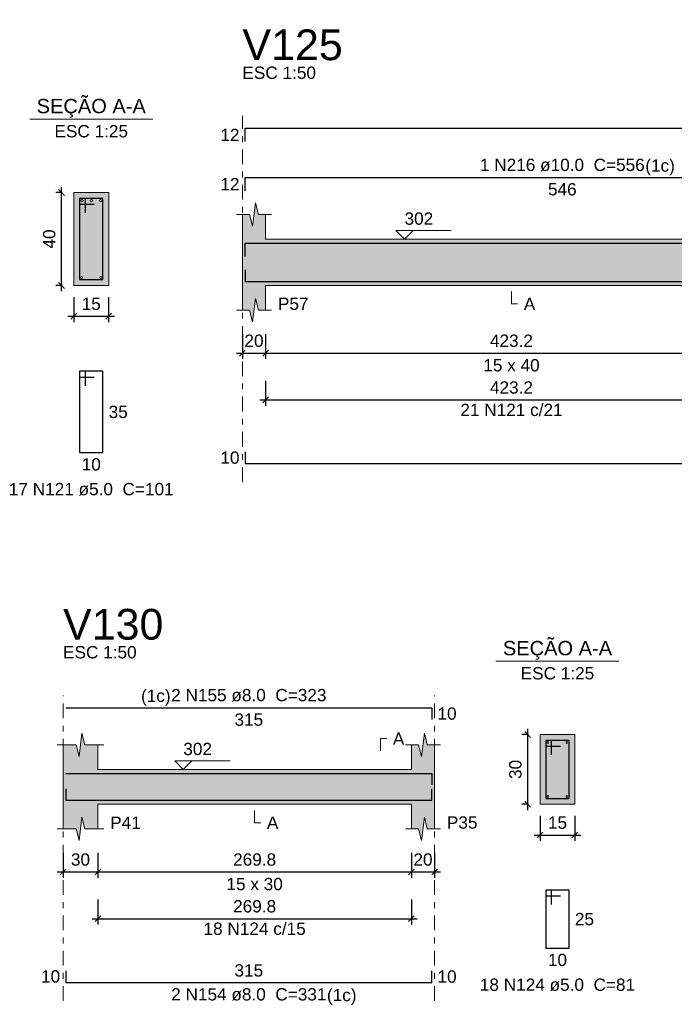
# Model space of a CAD drawing. Header units: millimetres. Extents: x 0 to 119, y 0 to 84.
# Tile 26 of 34: x 71 to 82, y 24 to 41. Entities that reach past the tile are written whole.
import ezdxf

# ---------------------------------------------------------------- set-up
doc = ezdxf.new("R2010")
doc.units = ezdxf.units.MM
doc.header["$MEASUREMENT"] = 0
doc.linetypes.add('DASHDOT', pattern=[2.54, 1.27, -0.635, 0, -0.635])
doc.linetypes.add('NULL', pattern=[0])
doc.layers.get('0').update_dxf_attribs({"lineweight": 18})
for name, color, linetype, lineweight in [('Descrição da armadura', 7, 'Continuous', 0), ('DT-Barras na forma', 2, 'Continuous', 30), ('DT-Barras no corte', 5, 'Continuous', 5), ('DT-Barras rebatidas', 2, 'Continuous', 30), ('DT-Cotas', 9, 'Continuous', 5), ('DT-Forma', 5, 'Continuous', 5), ('DT-Hachura forma vigas', 254, 'Continuous', 5), ('DT-Hachura seção vigas', 254, 'Continuous', 5), ('DT-Pontilhado', 9, 'DASHDOT', 5), ('DT-Textos', 7, 'Continuous', 5), ('DT-Título', 3, 'Continuous', 20), ('Textos armaduras', 7, 'Continuous', 0)]:
    doc.layers.add(name, color=color, linetype=linetype, lineweight=lineweight)
doc.styles.add('Arial', font='txt')
doc.dimstyles.new('UM_25.000000', dxfattribs={"dimtxt": 0.18, "dimasz": 0.1, "dimexe": 0.1, "dimexo": 0.2, "dimgap": 0, "dimtad": 1, "dimtih": 1, "dimtoh": 1, "dimdec": 1, "dimlfac": 25, "dimzin": 0, "dimdsep": 46, "dimtxsty": 'Standard', "dimcen": 0.09, "dimdle": 0.1, "dimadec": 1, "dimazin": 2, "dimtfac": 1, "dimtdec": 4, "dimtofl": 0, "dimtmove": 0, "dimatfit": 3, "dimfxl": 1, "dimtolj": 1, "dimarcsym": 0})
doc.dimstyles.new('UM_50.000000', dxfattribs={"dimtxt": 0.18, "dimasz": 0.1, "dimexe": 0.1, "dimexo": 0.2, "dimgap": 0, "dimtad": 1, "dimtih": 1, "dimtoh": 1, "dimdec": 1, "dimlfac": 50, "dimzin": 0, "dimdsep": 46, "dimtxsty": 'Standard', "dimcen": 0.09, "dimdle": 0.1, "dimadec": 1, "dimazin": 2, "dimtfac": 1, "dimtdec": 4, "dimtofl": 0, "dimtmove": 0, "dimatfit": 3, "dimfxl": 1, "dimtolj": 1, "dimarcsym": 0})

# ---------------------------------------------------------------- blocks, each defined once
blk = doc.blocks.new('_Oblique')
at = {"color": 0, "linetype": 'ByBlock', "lineweight": -2}
blk.add_line((-0.5, -0.5), (0.5, 0.5), dxfattribs=at)
blk = doc.blocks.new('*D214')
at = {"layer": 'Defpoints', "color": 0}
for p in [(71.532, 37.992), (71.743, 37.992), (71.743, 36.392)]:
    blk.add_point(p, dxfattribs=at)
at = {"layer": 'DT-Cotas', "color": 0, "lineweight": -2}
for p, q in [((71.543, 37.992), (71.432, 37.992)), ((71.532, 36.292), (71.532, 38.092)), ((71.543, 36.392), (71.432, 36.392))]:
    blk.add_line(p, q, dxfattribs=at)
at = {"layer": 'DT-Cotas', "color": 0, "lineweight": -2, "xscale": 0.1, "yscale": 0.1, "zscale": 0.1}
for p, rotation in [((71.532, 37.992), 90), ((71.532, 36.392), 270)]:
    blk.add_blockref('_Oblique', p, dxfattribs=dict(at, rotation=rotation))
at = {"layer": 'DT-Cotas', "color": 7, "insert": (71.32, 37.192), "char_height": 0.2118, "attachment_point": 5, "rotation": 90, "style": 'Arial'}
blk.add_mtext('\\A1;40', dxfattribs=at)
blk = doc.blocks.new('*D215')
at = {"layer": 'Defpoints', "color": 0}
for p in [(71.743, 36.392), (72.343, 36.392), (72.343, 35.862)]:
    blk.add_point(p, dxfattribs=at)
at = {"layer": 'DT-Cotas', "color": 0, "lineweight": -2}
for p, q in [((71.743, 36.192), (71.743, 35.762)), ((72.343, 36.192), (72.343, 35.762)), ((71.643, 35.862), (72.443, 35.862))]:
    blk.add_line(p, q, dxfattribs=at)
at = {"layer": 'DT-Cotas', "color": 0, "lineweight": -2, "xscale": 0.1, "yscale": 0.1, "zscale": 0.1, "rotation": 180}
blk.add_blockref('_Oblique', (71.743, 35.862), dxfattribs=at)
at = {"layer": 'DT-Cotas', "color": 0, "lineweight": -2, "xscale": 0.1, "yscale": 0.1, "zscale": 0.1}
blk.add_blockref('_Oblique', (72.343, 35.862), dxfattribs=at)
at = {"layer": 'DT-Cotas', "color": 7, "insert": (72.043, 36.074), "char_height": 0.2118, "attachment_point": 5, "rotation": 0.0057, "style": 'Arial'}
blk.add_mtext('\\A1;15', dxfattribs=at)
blk = doc.blocks.new('*D217')
at = {"layer": 'Defpoints', "color": 0}
for p in [(74.645, 35.756), (75.045, 35.756), (75.045, 35.227)]:
    blk.add_point(p, dxfattribs=at)
at = {"layer": 'DT-Cotas', "color": 0, "lineweight": -2}
for p, q in [((74.645, 35.556), (74.645, 35.127)), ((75.045, 35.556), (75.045, 35.127)), ((74.545, 35.227), (75.145, 35.227))]:
    blk.add_line(p, q, dxfattribs=at)
at = {"layer": 'DT-Cotas', "color": 0, "lineweight": -2, "xscale": 0.1, "yscale": 0.1, "zscale": 0.1, "rotation": 180}
blk.add_blockref('_Oblique', (74.645, 35.227), dxfattribs=at)
at = {"layer": 'DT-Cotas', "color": 0, "lineweight": -2, "xscale": 0.1, "yscale": 0.1, "zscale": 0.1}
blk.add_blockref('_Oblique', (75.045, 35.227), dxfattribs=at)
at = {"layer": 'DT-Cotas', "color": 7, "insert": (74.845, 35.439), "char_height": 0.2118, "attachment_point": 5, "rotation": 0.0057, "style": 'Arial'}
blk.add_mtext('\\A1;20', dxfattribs=at)
blk = doc.blocks.new('*D218')
at = {"layer": 'Defpoints', "color": 0}
for p in [(75.045, 35.756), (83.509, 35.756), (83.509, 35.227)]:
    blk.add_point(p, dxfattribs=at)
at = {"layer": 'DT-Cotas', "color": 0, "lineweight": -2}
for p, q in [((75.045, 35.556), (75.045, 35.127)), ((83.509, 35.556), (83.509, 35.127)), ((74.945, 35.227), (83.609, 35.227))]:
    blk.add_line(p, q, dxfattribs=at)
at = {"layer": 'DT-Cotas', "color": 0, "lineweight": -2, "xscale": 0.1, "yscale": 0.1, "zscale": 0.1, "rotation": 180}
blk.add_blockref('_Oblique', (75.045, 35.227), dxfattribs=at)
at = {"layer": 'DT-Cotas', "color": 0, "lineweight": -2, "xscale": 0.1, "yscale": 0.1, "zscale": 0.1}
blk.add_blockref('_Oblique', (83.509, 35.227), dxfattribs=at)
at = {"layer": 'DT-Cotas', "color": 7, "insert": (79.277, 35.439), "char_height": 0.2118, "attachment_point": 5, "rotation": 0.0057, "style": 'Arial'}
blk.add_mtext('\\A1;423.2', dxfattribs=at)
blk = doc.blocks.new('*D224')
at = {"layer": 'Defpoints', "color": 0}
for p in [(75.045, 34.951), (83.509, 34.951), (83.509, 34.422)]:
    blk.add_point(p, dxfattribs=at)
at = {"layer": 'DT-Cotas', "color": 0, "lineweight": -2}
for p, q in [((75.045, 34.751), (75.045, 34.322)), ((83.509, 34.751), (83.509, 34.322)), ((74.945, 34.422), (83.609, 34.422))]:
    blk.add_line(p, q, dxfattribs=at)
at = {"layer": 'DT-Cotas', "color": 0, "lineweight": -2, "xscale": 0.1, "yscale": 0.1, "zscale": 0.1, "rotation": 180}
blk.add_blockref('_Oblique', (75.045, 34.422), dxfattribs=at)
at = {"layer": 'DT-Cotas', "color": 0, "lineweight": -2, "xscale": 0.1, "yscale": 0.1, "zscale": 0.1}
blk.add_blockref('_Oblique', (83.509, 34.422), dxfattribs=at)
at = {"layer": 'DT-Cotas', "color": 7, "insert": (79.277, 34.634), "char_height": 0.2118, "attachment_point": 5, "rotation": 0.0057, "style": 'Arial'}
blk.add_mtext('\\A1;423.2', dxfattribs=at)
blk = doc.blocks.new('*D262')
at = {"layer": 'Defpoints', "color": 0}
for p in [(71.558, 26.824), (72.158, 26.824), (72.158, 26.294)]:
    blk.add_point(p, dxfattribs=at)
at = {"layer": 'DT-Cotas', "color": 0, "lineweight": -2}
for p, q in [((71.558, 26.624), (71.558, 26.194)), ((72.158, 26.624), (72.158, 26.194)), ((71.458, 26.294), (72.258, 26.294))]:
    blk.add_line(p, q, dxfattribs=at)
at = {"layer": 'DT-Cotas', "color": 0, "lineweight": -2, "xscale": 0.1, "yscale": 0.1, "zscale": 0.1, "rotation": 180}
blk.add_blockref('_Oblique', (71.558, 26.294), dxfattribs=at)
at = {"layer": 'DT-Cotas', "color": 0, "lineweight": -2, "xscale": 0.1, "yscale": 0.1, "zscale": 0.1}
blk.add_blockref('_Oblique', (72.158, 26.294), dxfattribs=at)
at = {"layer": 'DT-Cotas', "color": 7, "insert": (71.858, 26.506), "char_height": 0.2118, "attachment_point": 5, "rotation": 0.0057, "style": 'Arial'}
blk.add_mtext('\\A1;30', dxfattribs=at)
blk = doc.blocks.new('*D263')
at = {"layer": 'Defpoints', "color": 0}
for p in [(72.158, 26.824), (77.554, 26.824), (77.554, 26.294)]:
    blk.add_point(p, dxfattribs=at)
at = {"layer": 'DT-Cotas', "color": 0, "lineweight": -2}
for p, q in [((72.158, 26.624), (72.158, 26.194)), ((77.554, 26.624), (77.554, 26.194)), ((72.058, 26.294), (77.654, 26.294))]:
    blk.add_line(p, q, dxfattribs=at)
at = {"layer": 'DT-Cotas', "color": 0, "lineweight": -2, "xscale": 0.1, "yscale": 0.1, "zscale": 0.1, "rotation": 180}
blk.add_blockref('_Oblique', (72.158, 26.294), dxfattribs=at)
at = {"layer": 'DT-Cotas', "color": 0, "lineweight": -2, "xscale": 0.1, "yscale": 0.1, "zscale": 0.1}
blk.add_blockref('_Oblique', (77.554, 26.294), dxfattribs=at)
at = {"layer": 'DT-Cotas', "color": 7, "insert": (74.856, 26.506), "char_height": 0.2118, "attachment_point": 5, "style": 'Arial'}
blk.add_mtext('\\A1;269.8', dxfattribs=at)
blk = doc.blocks.new('*D264')
at = {"layer": 'Defpoints', "color": 0}
for p in [(77.554, 26.824), (77.954, 26.824), (77.954, 26.294)]:
    blk.add_point(p, dxfattribs=at)
at = {"layer": 'DT-Cotas', "color": 0, "lineweight": -2}
for p, q in [((77.554, 26.624), (77.554, 26.194)), ((77.954, 26.624), (77.954, 26.194)), ((77.454, 26.294), (78.054, 26.294))]:
    blk.add_line(p, q, dxfattribs=at)
at = {"layer": 'DT-Cotas', "color": 0, "lineweight": -2, "xscale": 0.1, "yscale": 0.1, "zscale": 0.1, "rotation": 180}
blk.add_blockref('_Oblique', (77.554, 26.294), dxfattribs=at)
at = {"layer": 'DT-Cotas', "color": 0, "lineweight": -2, "xscale": 0.1, "yscale": 0.1, "zscale": 0.1}
blk.add_blockref('_Oblique', (77.954, 26.294), dxfattribs=at)
at = {"layer": 'DT-Cotas', "color": 7, "insert": (77.754, 26.506), "char_height": 0.2118, "attachment_point": 5, "rotation": 0.0057, "style": 'Arial'}
blk.add_mtext('\\A1;20', dxfattribs=at)
blk = doc.blocks.new('*D265')
at = {"layer": 'Defpoints', "color": 0}
for p in [(79.557, 28.659), (79.769, 28.659), (79.769, 27.459)]:
    blk.add_point(p, dxfattribs=at)
at = {"layer": 'DT-Cotas', "color": 0, "lineweight": -2}
for p, q in [((79.569, 28.659), (79.457, 28.659)), ((79.557, 27.359), (79.557, 28.759)), ((79.569, 27.459), (79.457, 27.459))]:
    blk.add_line(p, q, dxfattribs=at)
at = {"layer": 'DT-Cotas', "color": 0, "lineweight": -2, "xscale": 0.1, "yscale": 0.1, "zscale": 0.1}
for p, rotation in [((79.557, 28.659), 90), ((79.557, 27.459), 270)]:
    blk.add_blockref('_Oblique', p, dxfattribs=dict(at, rotation=rotation))
at = {"layer": 'DT-Cotas', "color": 7, "insert": (79.345, 28.059), "char_height": 0.2118, "attachment_point": 5, "rotation": 90, "style": 'Arial'}
blk.add_mtext('\\A1;30', dxfattribs=at)
blk = doc.blocks.new('*D266')
at = {"layer": 'Defpoints', "color": 0}
for p in [(79.769, 27.459), (80.369, 27.459), (80.369, 26.929)]:
    blk.add_point(p, dxfattribs=at)
at = {"layer": 'DT-Cotas', "color": 0, "lineweight": -2}
for p, q in [((79.769, 27.259), (79.769, 26.829)), ((80.369, 27.259), (80.369, 26.829)), ((79.669, 26.929), (80.469, 26.929))]:
    blk.add_line(p, q, dxfattribs=at)
at = {"layer": 'DT-Cotas', "color": 0, "lineweight": -2, "xscale": 0.1, "yscale": 0.1, "zscale": 0.1, "rotation": 180}
blk.add_blockref('_Oblique', (79.769, 26.929), dxfattribs=at)
at = {"layer": 'DT-Cotas', "color": 0, "lineweight": -2, "xscale": 0.1, "yscale": 0.1, "zscale": 0.1}
blk.add_blockref('_Oblique', (80.369, 26.929), dxfattribs=at)
at = {"layer": 'DT-Cotas', "color": 7, "insert": (80.069, 27.141), "char_height": 0.2118, "attachment_point": 5, "rotation": 0.0057, "style": 'Arial'}
blk.add_mtext('\\A1;15', dxfattribs=at)
blk = doc.blocks.new('*D267')
at = {"layer": 'Defpoints', "color": 0}
for p in [(72.158, 26.019), (77.554, 26.019), (77.554, 25.489)]:
    blk.add_point(p, dxfattribs=at)
at = {"layer": 'DT-Cotas', "color": 0, "lineweight": -2}
for p, q in [((72.158, 25.819), (72.158, 25.389)), ((77.554, 25.819), (77.554, 25.389)), ((72.058, 25.489), (77.654, 25.489))]:
    blk.add_line(p, q, dxfattribs=at)
at = {"layer": 'DT-Cotas', "color": 0, "lineweight": -2, "xscale": 0.1, "yscale": 0.1, "zscale": 0.1, "rotation": 180}
blk.add_blockref('_Oblique', (72.158, 25.489), dxfattribs=at)
at = {"layer": 'DT-Cotas', "color": 0, "lineweight": -2, "xscale": 0.1, "yscale": 0.1, "zscale": 0.1}
blk.add_blockref('_Oblique', (77.554, 25.489), dxfattribs=at)
at = {"layer": 'DT-Cotas', "color": 7, "insert": (74.856, 25.701), "char_height": 0.2118, "attachment_point": 5, "style": 'Arial'}
blk.add_mtext('\\A1;269.8', dxfattribs=at)

msp = doc.modelspace()

# ---------------------------------------------------------------- hatches: boundary and pattern name
at = {"layer": 'DT-Hachura forma vigas', "linetype": 'Continuous'}
for points in [[(83.9092, 36.3917), (85.5264, 36.3917), (85.5264, 37.1917), (83.9092, 37.1917), (83.9092, 37.6153), (83.7842, 37.6153), (83.7342, 37.8153), (83.6842, 37.4153), (83.6342, 37.6153), (83.5092, 37.6153), (83.5092, 37.1917), (75.0454, 37.1917), (75.0454, 37.6153), (74.9204, 37.6153), (74.8704, 37.8153), (74.8204, 37.4153), (74.7704, 37.6153), (74.6454, 37.6153), (74.6454, 37.1917), (74.6454, 36.3917), (74.6454, 35.9681), (74.7704, 35.9681), (74.8204, 35.7681), (74.8704, 36.1681), (74.9204, 35.9681), (75.0454, 35.9681), (75.0454, 36.3917), (83.5092, 36.3917), (83.5092, 35.9681), (83.6342, 35.9681), (83.6842, 35.7681), (83.7342, 36.1681), (83.7842, 35.9681), (83.9092, 35.9681), (83.9092, 36.3917)], [(77.9537, 27.0353), (77.9537, 27.4589), (77.9537, 28.0589), (77.9537, 28.4825), (77.8287, 28.4825), (77.7787, 28.6825), (77.7287, 28.2825), (77.6787, 28.4825), (77.5537, 28.4825), (77.5537, 28.0589), (72.1577, 28.0589), (72.1577, 28.4825), (71.9327, 28.4825), (71.8827, 28.6825), (71.8327, 28.2825), (71.7827, 28.4825), (71.5577, 28.4825), (71.5577, 28.0589), (71.5577, 27.4589), (71.5577, 27.0353), (71.7827, 27.0353), (71.8327, 26.8353), (71.8827, 27.2353), (71.9327, 27.0353), (72.1577, 27.0353), (72.1577, 27.4589), (77.5537, 27.4589), (77.5537, 27.0353), (77.6787, 27.0353), (77.7287, 26.8353), (77.7787, 27.2353), (77.8287, 27.0353), (77.9537, 27.0353)]]:
    msp.add_hatch(color=254, dxfattribs=at).paths.add_polyline_path(points)
at = {"layer": 'DT-Hachura seção vigas', "linetype": 'Continuous'}
for points in [[(71.7433, 36.3917), (71.7433, 36.3917), (72.3433, 36.3917), (72.3433, 37.9917), (71.7433, 37.9917), (71.7433, 36.3917)], [(79.7689, 27.4589), (79.7689, 27.4589), (80.3689, 27.4589), (80.3689, 28.6589), (79.7689, 28.6589), (79.7689, 27.4589)]]:
    msp.add_hatch(color=254, dxfattribs=at).paths.add_polyline_path(points)

# ---------------------------------------------------------------- linework, layer by layer
at = {"layer": 'DT-Barras na forma'}
for p, q in [((71.9433, 37.8917), (71.8433, 37.8917)), ((71.8433, 37.8917), (71.8433, 36.4917)), ((72.2433, 37.8917), (71.8433, 37.8917)), ((71.8433, 37.8917), (71.8433, 37.7917)), ((71.9433, 37.6417), (71.9433, 37.8917)), ((72.2433, 36.4917), (72.2433, 37.8917)), ((71.8433, 37.7917), (72.0933, 37.7917)), ((71.8433, 36.4917), (72.2433, 36.4917)), ((79.9689, 28.5589), (79.8689, 28.5589)), ((79.8689, 28.5589), (79.8689, 27.5589)), ((80.2689, 28.5589), (79.8689, 28.5589)), ((79.8689, 28.5589), (79.8689, 28.4589)), ((79.9689, 28.3089), (79.9689, 28.5589)), ((80.2689, 27.5589), (80.2689, 28.5589)), ((79.8689, 28.4589), (80.1189, 28.4589)), ((79.8689, 27.5589), (80.2689, 27.5589))]:
    msp.add_line(p, q, dxfattribs=at)
for points in [[(74.6954, 36.8917), (74.6954, 37.1217), (85.6092, 37.1217)], [(74.6954, 36.8917), (74.6954, 37.1217), (93.7798, 37.1217)], [(74.6954, 36.6597), (74.6954, 36.4597), (93.7798, 36.4597), (93.7798, 36.6597)], [(71.6077, 27.9909), (77.9037, 27.9909), (77.9037, 27.7909)], [(71.6077, 27.7269), (71.6077, 27.5269), (77.9037, 27.5269), (77.9037, 27.7269)]]:
    msp.add_lwpolyline(points, dxfattribs=at)
at = {"layer": 'DT-Barras no corte'}
for centre, radius in [((71.8833, 37.8517), 0.02), ((72.0433, 37.8517), 0.02), ((72.2033, 37.8517), 0.02), ((71.8793, 36.5277), 0.016), ((72.2073, 36.5277), 0.016), ((79.9049, 28.5229), 0.016), ((80.2329, 28.5229), 0.016), ((79.9049, 27.5949), 0.016), ((80.2329, 27.5949), 0.016)]:
    msp.add_circle(centre, radius, dxfattribs=at)
at = {"layer": 'DT-Barras rebatidas'}
for points in [[(74.6954, 38.8685), (74.6954, 39.0985), (93.7798, 39.0985)], [(74.6954, 38.0213), (74.6954, 38.2513), (85.6092, 38.2513)], [(71.9433, 34.665), (71.9433, 34.915), (71.8433, 34.915), (71.8433, 33.515), (72.2433, 33.515), (72.2433, 34.915), (71.8433, 34.915), (71.8433, 34.815), (72.0933, 34.815)], [(74.6954, 33.525), (74.6954, 33.325), (93.7798, 33.325), (93.7798, 33.525)], [(71.6077, 29.1205), (77.9037, 29.1205), (77.9037, 28.9205)], [(79.9689, 25.7322), (79.9689, 25.9822), (79.8689, 25.9822), (79.8689, 24.9822), (80.2689, 24.9822), (80.2689, 25.9822), (79.8689, 25.9822), (79.8689, 25.8822), (80.1189, 25.8822)], [(71.6077, 24.5923), (71.6077, 24.3923), (77.9037, 24.3923), (77.9037, 24.5923)]]:
    msp.add_lwpolyline(points, dxfattribs=at)
at = {"layer": 'DT-Forma'}
for p, q in [((72.3433, 37.9917), (71.7433, 37.9917)), ((71.7433, 37.9917), (71.7433, 36.3917)), ((72.3433, 36.3917), (72.3433, 37.9917)), ((74.8204, 37.4153), (74.8704, 37.8153)), ((74.8704, 37.8153), (74.9204, 37.6153)), ((74.5454, 37.6153), (74.7704, 37.6153)), ((74.6454, 37.1917), (74.6454, 37.6153)), ((74.7704, 37.6153), (74.8204, 37.4153)), ((74.9204, 37.6153), (75.1454, 37.6153)), ((75.0454, 37.6153), (75.0454, 37.1917)), ((75.0454, 37.1917), (83.5092, 37.1917)), ((71.7433, 36.3917), (72.3433, 36.3917)), ((74.6454, 36.3917), (74.6454, 35.9681)), ((75.0454, 35.9681), (75.0454, 36.3917)), ((75.0454, 36.3917), (83.5092, 36.3917)), ((74.8204, 35.7681), (74.8704, 36.1681)), ((74.8704, 36.1681), (74.9204, 35.9681)), ((74.5454, 35.9681), (74.7704, 35.9681)), ((74.7704, 35.9681), (74.8204, 35.7681)), ((74.9204, 35.9681), (75.1454, 35.9681)), ((71.8327, 28.2825), (71.8827, 28.6825)), ((71.8827, 28.6825), (71.9327, 28.4825)), ((77.7287, 28.2825), (77.7787, 28.6825)), ((77.7787, 28.6825), (77.8287, 28.4825)), ((80.3689, 28.6589), (79.7689, 28.6589)), ((79.7689, 28.6589), (79.7689, 27.4589)), ((80.3689, 27.4589), (80.3689, 28.6589)), ((71.4577, 28.4825), (71.7827, 28.4825)), ((71.5577, 28.0589), (71.5577, 28.4825)), ((71.7827, 28.4825), (71.8327, 28.2825)), ((71.9327, 28.4825), (72.2577, 28.4825)), ((72.1577, 28.4825), (72.1577, 28.0589)), ((77.4537, 28.4825), (77.6787, 28.4825)), ((77.5537, 28.0589), (77.5537, 28.4825)), ((77.6787, 28.4825), (77.7287, 28.2825)), ((77.8287, 28.4825), (78.0537, 28.4825)), ((77.9537, 28.4825), (77.9537, 28.0589)), ((72.1577, 28.0589), (77.5537, 28.0589)), ((71.5577, 27.4589), (71.5577, 27.0353)), ((72.1577, 27.0353), (72.1577, 27.4589)), ((72.1577, 27.4589), (77.5537, 27.4589)), ((77.5537, 27.4589), (77.5537, 27.0353)), ((77.9537, 27.0353), (77.9537, 27.4589)), ((79.7689, 27.4589), (80.3689, 27.4589)), ((71.8327, 26.8353), (71.8827, 27.2353)), ((71.8827, 27.2353), (71.9327, 27.0353)), ((77.7287, 26.8353), (77.7787, 27.2353)), ((77.7787, 27.2353), (77.8287, 27.0353)), ((71.4577, 27.0353), (71.7827, 27.0353)), ((71.7827, 27.0353), (71.8327, 26.8353)), ((71.9327, 27.0353), (72.2577, 27.0353)), ((77.4537, 27.0353), (77.6787, 27.0353)), ((77.6787, 27.0353), (77.7287, 26.8353)), ((77.8287, 27.0353), (78.0537, 27.0353))]:
    msp.add_line(p, q, dxfattribs=at)
at = {"layer": 'DT-Forma', "linetype": 'Continuous'}
for p, q in [((74.6454, 36.3917), (74.6454, 37.1917)), ((71.5577, 27.4589), (71.5577, 28.0589)), ((77.9537, 28.0589), (77.9537, 27.4589))]:
    msp.add_line(p, q, dxfattribs=at)
at = {"layer": 'DT-Pontilhado', "ltscale": 0.2}
for p, q in [((74.6454, 33.0073), (74.6454, 39.3103)), ((71.5577, 24.0746), (71.5577, 29.3323)), ((77.9537, 24.0746), (77.9537, 29.3323))]:
    msp.add_line(p, q, dxfattribs=at)
at = {"layer": 'DT-Textos'}
for p, q in [((70.9843, 39.2566), (73.1023, 39.2566)), ((79.0099, 29.9238), (81.1279, 29.9238))]:
    msp.add_line(p, q, dxfattribs=at)
for points in [[(77.5845, 37.3399), (77.4362, 37.1917), (77.288, 37.3399), (78.2411, 37.3399)], [(79.2773, 36.2858), (79.2773, 36.074), (79.3832, 36.074)], [(77.0242, 28.3766), (77.0242, 28.5884), (77.1301, 28.5884)], [(73.7765, 28.2072), (73.6283, 28.0589), (73.48, 28.2072), (74.4331, 28.2072)], [(74.8557, 27.353), (74.8557, 27.1412), (74.9616, 27.1412)]]:
    msp.add_lwpolyline(points, dxfattribs=at)

# ---------------------------------------------------------------- texts
at = {"layer": 'Descrição da armadura', "linetype": 'NULL', "char_height": 0.2118, "attachment_point": 8, "line_spacing_factor": 0.9, "style": 'Arial'}
for s, insert, width in [('1 N216 ø10.0  C=556', (80.1525, 38.3568), 5.562109), ('21 N121 c/21', (79.2773, 34.1402), 3.450264), ('17 N121 ø5.0  C=101', (72.0431, 32.7738), 5.562109), ('2 N155 ø8.0  C=323', (74.7559, 29.2268), 5.239541), ('18 N124 c/15', (74.8557, 25.2075), 3.450264), ('18 N124 ø5.0  C=81', (80.0689, 24.2408), 5.239541), ('2 N154 ø8.0  C=331', (74.7559, 24.0748), 5.239541)]:
    msp.add_mtext(s, dxfattribs=dict(at, insert=insert, width=width))
at = {"layer": 'DT-Textos', "linetype": 'NULL', "line_spacing_factor": 0.798, "style": 'Arial'}
for s, insert, char_height, width, attachment_point in [('ESC 1:50', (74.6455, 39.9458), 0.2118, 2.482559, 7), ('SEÇÃO A-A', (72.0431, 39.2809), 0.2471, 3.812061, 8), ('ESC 1:25', (72.0431, 38.9388), 0.2118, 2.482559, 8), ('(1c)', (81.5805, 38.2869), 0.2118, 0.998857, 7), ('302', (77.4365, 37.4348), 0.2118, 0.967705, 7), ('P57', (75.2575, 35.9678), 0.2118, 1.031992, 7), ('A', (79.4895, 35.9678), 0.2118, 0.386855, 7), ('15 x 40', (79.2775, 34.9088), 0.2118, 1.902559, 8), ('ESC 1:50', (71.5579, 29.9678), 0.2118, 2.482559, 7), ('SEÇÃO A-A', (80.0689, 29.9479), 0.2471, 3.812061, 8), ('ESC 1:25', (80.0689, 29.6058), 0.2118, 2.482559, 8), ('(1c)', (73.4099, 29.1569), 0.2118, 0.998857, 9), ('A', (77.2359, 28.4828), 0.2118, 0.386855, 7), ('302', (73.6279, 28.3028), 0.2118, 0.967705, 7), ('P41', (72.3699, 27.0358), 0.2118, 1.031992, 7), ('A', (75.0679, 27.0358), 0.2118, 0.386855, 7), ('P35', (78.1659, 27.0358), 0.2118, 1.031992, 7), ('15 x 30', (74.8559, 25.9768), 0.2118, 1.902559, 8), ('(1c)', (76.1009, 24.0049), 0.2118, 0.998857, 7)]:
    msp.add_mtext(s, dxfattribs=dict(at, insert=insert, char_height=char_height, width=width, attachment_point=attachment_point))
at = {"layer": 'DT-Título', "linetype": 'NULL', "char_height": 0.5295, "width": 3.456465, "attachment_point": 7, "line_spacing_factor": 0.798, "style": 'Arial'}
for s, insert in [('V125', (74.6455, 40.2636)), ('V130', (71.5579, 30.2857))]:
    msp.add_mtext(s, dxfattribs=dict(at, insert=insert))
at = {"layer": 'Textos armaduras', "linetype": 'NULL', "char_height": 0.2118, "line_spacing_factor": 0.9, "style": 'Arial'}
for s, insert, width, attachment_point in [('12', (74.5954, 38.8776), 1.045137, 9), ('12', (74.5954, 38.0304), 1.045137, 9), ('546', (80.1523, 38.154), 1.367705, 2), ('35', (72.3433, 34.3209), 1.045137, 1), ('10', (74.5954, 33.3191), 1.045137, 9), ('10', (72.0433, 33.4177), 1.045137, 2), ('315', (74.7557, 29.0232), 1.367705, 2), ('10', (78.0037, 29.1264), 1.045137, 1), ('25', (80.3689, 25.5881), 1.045137, 1), ('315', (74.7557, 24.4896), 1.367705, 8), ('10', (80.0689, 24.8849), 1.045137, 2), ('10', (71.5077, 24.3864), 1.045137, 9), ('10', (78.0037, 24.5982), 1.045137, 1)]:
    msp.add_mtext(s, dxfattribs=dict(at, insert=insert, width=width, attachment_point=attachment_point))

# ---------------------------------------------------------------- dimensions: what is measured, and where the dimension line sits
at = {"layer": 'DT-Cotas'}
for base, p1, p2, picture, middle in [((71.5315, 37.9917), (71.7433, 36.3917), (71.7433, 37.9917), '*D214', (71.3197, 37.1917)), ((79.5571, 28.6589), (79.7689, 27.4589), (79.7689, 28.6589), '*D265', (79.3453, 28.0589))]:
    dim = msp.add_linear_dim(base=base, p1=p1, p2=p2, angle=90, dimstyle='UM_25.000000', override={"dimtxt": 0.2118, "dimasz": 0.1, "dimexe": 0.1, "dimexo": 0.2, "dimtad": 1, "dimtih": 0, "dimtoh": 0, "dimdec": 1, "dimlfac": 25, "dimzin": 8, "dimtxsty": 'Arial', "dimblk": 'Oblique', "dimblk1": 'Oblique', "dimblk2": 'Oblique', "dimsah": 1, "dimdle": 0.1, "dimse1": 0, "dimse2": 0, "dimclrt": 7, "dimadec": 1, "dimazin": 3, "dimtmove": 2, "dimldrblk": 'Oblique'}, dxfattribs=at)
    dim.commit()
    dim.dimension.update_dxf_attribs({"geometry": picture, "text_midpoint": middle, "dimtype": 160, "text_rotation": 90})
for base, p1, p2, dimstyle, override, picture, middle in [((72.3433, 35.8622), (71.7433, 36.3917), (72.3433, 36.3917), 'UM_25.000000', {"dimtxt": 0.2118, "dimasz": 0.1, "dimexe": 0.1, "dimexo": 0.2, "dimtad": 1, "dimtih": 0, "dimtoh": 0, "dimdec": 1, "dimlfac": 25, "dimzin": 8, "dimtxsty": 'Arial', "dimblk": 'Oblique', "dimblk1": 'Oblique', "dimblk2": 'Oblique', "dimsah": 1, "dimdle": 0.1, "dimse1": 0, "dimse2": 0, "dimclrt": 7, "dimadec": 1, "dimazin": 3, "dimtmove": 2, "dimldrblk": 'Oblique'}, '*D215', (72.0433, 36.074)), ((75.0454, 35.2268), (74.6454, 35.7563), (75.0454, 35.7563), 'UM_50.000000', {"dimtxt": 0.2118, "dimasz": 0.1, "dimexe": 0.1, "dimexo": 0.2, "dimtad": 1, "dimtih": 0, "dimtoh": 0, "dimdec": 1, "dimlfac": 50, "dimzin": 8, "dimtxsty": 'Arial', "dimblk": 'Oblique', "dimblk1": 'Oblique', "dimblk2": 'Oblique', "dimsah": 1, "dimdle": 0.1, "dimse1": 0, "dimse2": 0, "dimclrt": 7, "dimadec": 1, "dimazin": 3, "dimtmove": 2, "dimldrblk": 'Oblique'}, '*D217', (74.8454, 35.4386)), ((83.5092, 35.2268), (75.0454, 35.7563), (83.5092, 35.7563), 'UM_50.000000', {"dimtxt": 0.2118, "dimasz": 0.1, "dimexe": 0.1, "dimexo": 0.2, "dimtad": 1, "dimtih": 0, "dimtoh": 0, "dimdec": 1, "dimlfac": 50, "dimzin": 8, "dimtxsty": 'Arial', "dimblk": 'Oblique', "dimblk1": 'Oblique', "dimblk2": 'Oblique', "dimsah": 1, "dimdle": 0.1, "dimse1": 0, "dimse2": 0, "dimclrt": 7, "dimadec": 1, "dimazin": 3, "dimtmove": 2, "dimldrblk": 'Oblique'}, '*D218', (79.2773, 35.4386)), ((83.5092, 34.4219), (75.0454, 34.9514), (83.5092, 34.9514), 'UM_50.000000', {"dimtxt": 0.2118, "dimasz": 0.1, "dimexe": 0.1, "dimexo": 0.2, "dimtad": 1, "dimtih": 0, "dimtoh": 0, "dimdec": 1, "dimlfac": 50, "dimzin": 8, "dimtxsty": 'Arial', "dimblk": 'Oblique', "dimblk1": 'Oblique', "dimblk2": 'Oblique', "dimsah": 1, "dimdle": 0.1, "dimse1": 0, "dimse2": 0, "dimclrt": 7, "dimadec": 1, "dimazin": 3, "dimtmove": 2, "dimldrblk": 'Oblique'}, '*D224', (79.2773, 34.6337)), ((80.3689, 26.9294), (79.7689, 27.4589), (80.3689, 27.4589), 'UM_25.000000', {"dimtxt": 0.2118, "dimasz": 0.1, "dimexe": 0.1, "dimexo": 0.2, "dimtad": 1, "dimtih": 0, "dimtoh": 0, "dimdec": 1, "dimlfac": 25, "dimzin": 8, "dimtxsty": 'Arial', "dimblk": 'Oblique', "dimblk1": 'Oblique', "dimblk2": 'Oblique', "dimsah": 1, "dimdle": 0.1, "dimse1": 0, "dimse2": 0, "dimclrt": 7, "dimadec": 1, "dimazin": 3, "dimtmove": 2, "dimldrblk": 'Oblique'}, '*D266', (80.0689, 27.1412)), ((72.1577, 26.294), (71.5577, 26.8235), (72.1577, 26.8235), 'UM_50.000000', {"dimtxt": 0.2118, "dimasz": 0.1, "dimexe": 0.1, "dimexo": 0.2, "dimtad": 1, "dimtih": 0, "dimtoh": 0, "dimdec": 1, "dimlfac": 50, "dimzin": 8, "dimtxsty": 'Arial', "dimblk": 'Oblique', "dimblk1": 'Oblique', "dimblk2": 'Oblique', "dimsah": 1, "dimdle": 0.1, "dimse1": 0, "dimse2": 0, "dimclrt": 7, "dimadec": 1, "dimazin": 3, "dimtmove": 2, "dimldrblk": 'Oblique'}, '*D262', (71.8577, 26.5058)), ((77.9537, 26.294), (77.5537, 26.8235), (77.9537, 26.8235), 'UM_50.000000', {"dimtxt": 0.2118, "dimasz": 0.1, "dimexe": 0.1, "dimexo": 0.2, "dimtad": 1, "dimtih": 0, "dimtoh": 0, "dimdec": 1, "dimlfac": 50, "dimzin": 8, "dimtxsty": 'Arial', "dimblk": 'Oblique', "dimblk1": 'Oblique', "dimblk2": 'Oblique', "dimsah": 1, "dimdle": 0.1, "dimse1": 0, "dimse2": 0, "dimclrt": 7, "dimadec": 1, "dimazin": 3, "dimtmove": 2, "dimldrblk": 'Oblique'}, '*D264', (77.7537, 26.5058))]:
    dim = msp.add_linear_dim(base=base, p1=p1, p2=p2, dimstyle=dimstyle, override=override, dxfattribs=at)
    dim.commit()
    dim.dimension.update_dxf_attribs({"geometry": picture, "text_midpoint": middle, "dimtype": 160, "text_rotation": 0.00573})
for base, p1, p2, picture, middle in [((77.5537, 26.294), (72.1577, 26.8235), (77.5537, 26.8235), '*D263', (74.8557, 26.5058)), ((77.5537, 25.4892), (72.1577, 26.0187), (77.5537, 26.0187), '*D267', (74.8557, 25.701))]:
    dim = msp.add_linear_dim(base=base, p1=p1, p2=p2, dimstyle='UM_50.000000', override={"dimtxt": 0.2118, "dimasz": 0.1, "dimexe": 0.1, "dimexo": 0.2, "dimtad": 1, "dimtih": 0, "dimtoh": 0, "dimdec": 1, "dimlfac": 50, "dimzin": 8, "dimtxsty": 'Arial', "dimblk": 'Oblique', "dimblk1": 'Oblique', "dimblk2": 'Oblique', "dimsah": 1, "dimdle": 0.1, "dimse1": 0, "dimse2": 0, "dimclrt": 7, "dimadec": 1, "dimazin": 3, "dimtmove": 2, "dimldrblk": 'Oblique'}, dxfattribs=at)
    dim.commit()
    dim.dimension.update_dxf_attribs({"geometry": picture, "text_midpoint": middle, "dimtype": 160})

doc.saveas('drawing.dxf')
